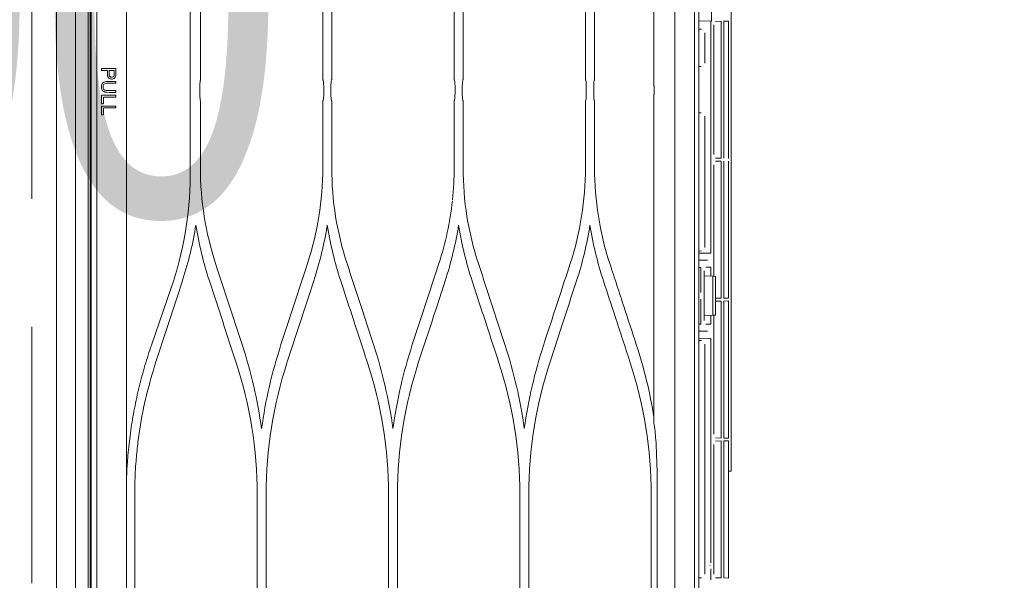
# Model space of a CAD drawing. Header units: inches. Extents: x 0 to 77643, y -44170 to 0.
# Tile 121 of 159: x 72444 to 72473, y -38222 to -38205. Entities that reach past the tile are written whole.
import ezdxf

# ---------------------------------------------------------------- set-up
doc = ezdxf.new("R2010")
doc.units = ezdxf.units.IN
doc.header["$MEASUREMENT"] = 0
doc.linetypes.add('HIDDEN', pattern=[0.375, 0.25, -0.125])
doc.layers.get('0').update_dxf_attribs({"lineweight": 0})
doc.layers.get('Defpoints').update_dxf_attribs({"lineweight": 0})
for name, color, linetype, lineweight in [('p--drzwi', 125, 'Continuous', 0), ('p--klimatyzator', 30, 'Continuous', 15), ('p--opis drzwi', 252, 'Continuous', 0), ('p--podciąg', 61, 'Continuous', 0), ('p--wymiary-1-50', 5, 'Continuous', 0)]:
    doc.layers.add(name, color=color, linetype=linetype, lineweight=lineweight)
doc.styles.add('1-50', font='arial.ttf', dxfattribs={"width": 0.75, "height": 12.5})
doc.styles.add('STYL-1', font='arial.ttf', dxfattribs={"width": 0.75})
doc.dimstyles.new('1-50', dxfattribs={"dimtxt": 12.5, "dimasz": 5, "dimexe": 5, "dimexo": 5, "dimgap": 0.09, "dimtad": 0, "dimdsep": 46, "dimtxsty": '1-50', "dimblk": 'OBLIQUE', "dimcen": 0.09, "dimadec": 0, "dimazin": 0, "dimtfac": 1, "dimtdec": 4, "dimtix": 1, "dimtofl": 0, "dimtmove": 2, "dimatfit": 3, "dimldrblk": 'OBLIQUE', "dimfxl": 5, "dimfxlon": 1, "dimtvp": 0.8, "dimtolj": 1, "dimtzin": 0, "dimarcsym": 0})

# ---------------------------------------------------------------- blocks, each defined once
blk = doc.blocks.new('drzwi-90-100')
blk.add_arc((10.8, 3.225), 84.153, 359.52334, 90.47666)
blk = doc.blocks.new('_OBLIQUE')
at = {"color": 0, "linetype": 'ByBlock', "lineweight": -2}
for p, q in [((-0.5, -0.5), (0.5, 0.5)), ((0, 0), (0, 0))]:
    blk.add_line(p, q, dxfattribs=at)
blk = doc.blocks.new('*D1900')
at = {"layer": 'Defpoints', "color": 0}
for p in [(72444.621, -38105.971), (72914.83, -38105.971), (72909.83, -38367.321)]:
    blk.add_point(p, dxfattribs=at)
at = {"layer": 'p--wymiary-1-50', "color": 0, "linetype": 'Continuous', "lineweight": -2}
for p, q in [((72909.83, -38105.971), (72919.83, -38105.971)), ((72914.83, -38367.321), (72914.83, -38105.971)), ((72914.83, -38367.321), (72919.83, -38367.321))]:
    blk.add_line(p, q, dxfattribs=at)
at = {"layer": 'p--wymiary-1-50', "color": 0, "lineweight": -2, "xscale": 5, "yscale": 5, "zscale": 5}
for p, rotation in [((72914.83, -38105.971), 90), ((72914.83, -38367.321), 270)]:
    blk.add_blockref('_OBLIQUE', p, dxfattribs=dict(at, rotation=rotation))
at = {"layer": 'p--wymiary-1-50', "color": 0, "linetype": 'Continuous', "ltscale": 12, "insert": (72904.62, -38236.646), "char_height": 12.5, "attachment_point": 5, "rotation": 90, "style": '1-50'}
blk.add_mtext('\\A1;261.35', dxfattribs=at)
blk = doc.blocks.new('A$C66B7A3C4')
at = {"layer": 'p--klimatyzator', "lineweight": 15}
for p, q in [((0.987, 1.56), (0.987, 85.44)), ((1.019, 84.083), (1.019, 2.917)), ((1.18, 3.822), (1.18, 83.178)), ((18.684, 82.346), (18.684, 4.654)), ((2.055, 57.477), (2.055, 29.523)), ((0.557, 43.5), (0.557, 1.56)), ((0.932, 1.56), (0.932, 43.5)), ((18.114, 43.5), (18.114, 4.654)), ((18.818, 43.5), (18.818, 2.6)), ((19.758, 18.191), (19.758, 39.351)), ((17.501, 29.464), (17.501, 39.106)), ((19.188, 33.067), (19.188, 31.362)), ((7.799, 29.651), (7.799, 31.643)), ((8.064, 31.643), (8.064, 29.651)), ((11.647, 29.651), (11.647, 31.643)), ((11.912, 31.643), (11.912, 29.651)), ((15.495, 29.651), (15.495, 31.643)), ((15.76, 31.643), (15.76, 29.651)), ((19.167, 31.363), (18.818, 31.369)), ((19.188, 31.362), (19.167, 31.363)), ((19.167, 24.573), (19.167, 31.363)), ((19.255, 27.455), (19.255, 31.249)), ((19.304, 31.354), (19.472, 31.357)), ((19.472, 31.357), (19.472, 27.347)), ((19.544, 31.358), (19.681, 31.361)), ((19.544, 27.346), (19.544, 31.358)), ((19.681, 31.257), (19.681, 31.361)), ((19.681, 31.257), (19.681, 27.448)), ((18.892, 31.124), (18.818, 31.13)), ((18.987, 31.02), (18.987, 30.135)), ((18.883, 30.031), (18.818, 30.031)), ((1.323, 29.921), (1.323, 29.974)), ((1.739, 29.596), (1.739, 29.542)), ((2.055, 29.443), (2.055, 29.235)), ((7.827, 29.235), (7.827, 29.443)), ((8.038, 29.443), (8.038, 29.235)), ((11.673, 29.235), (11.673, 29.443)), ((11.887, 29.443), (11.887, 29.235)), ((15.52, 29.235), (15.52, 29.443)), ((15.735, 29.443), (15.735, 29.235)), ((17.503, 29.235), (17.503, 29.443)), ((1.323, 28.937), (1.323, 29.19)), ((1.372, 29.137), (1.372, 28.937)), ((1.739, 29.331), (1.739, 29.277)), ((1.739, 29.19), (1.739, 29.137)), ((2.055, 29.154), (2.055, 3.822)), ((17.501, 19.604), (17.501, 29.213)), ((1.323, 28.622), (1.323, 28.876)), ((1.739, 28.876), (1.739, 28.822)), ((7.799, 27.067), (7.799, 29.027)), ((8.064, 29.027), (8.064, 27.067)), ((11.647, 27.067), (11.647, 29.027)), ((11.912, 29.027), (11.912, 27.067)), ((15.495, 27.067), (15.495, 29.027)), ((15.76, 29.027), (15.76, 27.067)), ((1.372, 28.822), (1.372, 28.622)), ((18.818, 28.679), (18.883, 28.679)), ((18.987, 28.575), (18.987, 24.74)), ((19.681, 27.344), (19.681, 27.448)), ((19.255, 23.89), (19.255, 27.155)), ((19.472, 27.347), (19.304, 27.35)), ((19.304, 27.259), (19.472, 27.262)), ((19.472, 27.262), (19.472, 23.253)), ((19.544, 23.252), (19.544, 27.264)), ((19.681, 27.162), (19.681, 27.266)), ((19.681, 27.162), (19.681, 23.353)), ((0.987, 26.913), (1.019, 26.913)), ((1.019, 26.809), (0.987, 26.809)), ((18.818, 24.63), (18.892, 24.636)), ((18.818, 24.567), (19.167, 24.573)), ((18.818, 24.36), (18.974, 24.363)), ((18.974, 24.363), (19.07, 24.363)), ((18.877, 24.153), (18.818, 24.152)), ((18.877, 23.422), (18.877, 24.153)), ((18.974, 22.594), (18.974, 24.052)), ((19.022, 24.155), (19.167, 24.155)), ((19.167, 23.895), (19.167, 24.155)), ((18.974, 23.905), (19.228, 23.892)), ((19.228, 23.892), (19.302, 23.888)), ((19.228, 22.754), (19.228, 23.892)), ((19.302, 23.888), (19.302, 22.758)), ((3.361, 23.552), (2.782, 21.876)), ((18.877, 22.493), (18.877, 23.224)), ((19.472, 23.253), (19.304, 23.256)), ((19.304, 23.165), (19.472, 23.168)), ((19.472, 23.168), (19.472, 19.158)), ((19.681, 23.249), (19.544, 23.252)), ((19.544, 23.169), (19.681, 23.171)), ((19.544, 19.157), (19.544, 23.169)), ((19.681, 23.249), (19.681, 23.353)), ((19.681, 23.067), (19.681, 23.171)), ((19.681, 23.067), (19.681, 19.259)), ((19.228, 22.754), (18.974, 22.741)), ((19.167, 22.491), (19.167, 22.751)), ((19.302, 22.758), (19.228, 22.754)), ((19.255, 19.266), (19.255, 22.756)), ((18.818, 22.494), (18.877, 22.493)), ((18.974, 22.283), (18.818, 22.286)), ((19.07, 22.283), (18.974, 22.283)), ((19.167, 22.491), (19.022, 22.491)), ((19.167, 22.073), (18.818, 22.079)), ((18.818, 22.017), (18.892, 22.01)), ((19.167, 15.509), (19.167, 22.073)), ((2.782, 21.876), (2.782, 21.874)), ((18.987, 21.907), (18.987, 15.171)), ((19.472, 19.158), (19.304, 19.161)), ((19.304, 19.07), (19.472, 19.073)), ((19.472, 19.073), (19.472, 15.063)), ((19.681, 19.154), (19.544, 19.157)), ((19.544, 19.074), (19.681, 19.077)), ((19.544, 15.062), (19.544, 19.074)), ((19.681, 19.155), (19.681, 19.259)), ((19.681, 18.973), (19.681, 19.077)), ((19.255, 15.171), (19.255, 18.965)), ((19.681, 18.973), (19.681, 15.164)), ((2.072, 18.395), (2.069, 18.331)), ((19.681, 18.187), (19.758, 18.191)), ((2.292, 17.395), (2.292, 12.923)), ((5.876, 12.923), (5.876, 17.499)), ((6.139, 17.499), (6.139, 12.923)), ((9.723, 12.923), (9.723, 17.499)), ((9.988, 17.499), (9.988, 12.923)), ((13.571, 12.923), (13.571, 17.499)), ((13.836, 17.499), (13.836, 12.923)), ((17.419, 12.923), (17.419, 17.499)), ((17.599, 17.499), (17.599, 12.923)), ((19.145, 15.415), (19.145, 15.422)), ((19.167, 15.004), (19.167, 15.329)), ((18.818, 15.061), (18.892, 15.068)), ((19.472, 15.063), (19.304, 15.066)), ((19.681, 15.06), (19.544, 15.062)), ((19.681, 15.06), (19.681, 15.164))]:
    blk.add_line(p, q, dxfattribs=at)
for points, knots in [([(0.003, 43.5), (0.003, 42.715), (0.003, 41.93), (0.003, 41.145), (0.003, 40.406), (0.003, 39.667), (0.003, 38.927), (0.003, 38.234), (0.003, 37.541), (0.003, 36.848), (0.003, 36.201), (0.003, 35.554), (0.003, 34.907), (0.003, 34.305), (0.003, 33.704), (0.003, 33.103), (0.003, 32.548), (0.003, 31.993), (0.003, 31.437), (0.003, 30.928), (0.003, 30.419), (0.003, 29.91), (0.003, 29.542), (0.003, 29.174), (0.003, 28.806), (0.003, 28.466), (0.003, 28.127), (0.003, 27.787), (0.003, 27.476), (0.003, 27.165), (0.003, 26.854), (0.003, 26.571), (0.003, 26.289), (0.003, 26.006), (0.003, 25.752), (0.003, 25.497), (0.003, 25.243), (0.003, 25.007), (0.003, 24.771), (0.003, 24.535), (0.003, 24.275), (0.003, 24.016), (0.003, 23.756), (0.003, 23.384), (0.003, 23.013), (0.003, 22.641), (0.003, 22.223), (0.003, 21.805), (0.003, 21.388), (0.003, 20.924), (0.003, 20.46), (0.003, 19.996), (0.003, 19.485), (0.003, 18.975), (0.003, 18.465), (0.003, 17.909), (0.003, 17.353), (0.003, 16.796), (0.003, 16.194), (0.003, 15.591), (0.003, 14.989), (0.003, 14.34), (0.003, 13.692), (0.003, 13.043), (0.003, 12.408), (0.003, 11.773), (0.003, 11.137), (0.003, 10.464), (0.003, 9.79), (0.003, 9.116), (0.003, 8.403), (0.003, 7.69), (0.003, 6.978), (0.003, 6.226), (0.003, 5.475), (0.003, 4.723), (0.003, 3.933), (0.003, 3.143), (0.003, 2.352), (0.003, 1.61), (0.003, 0.868), (0.003, 0.126)], [0, 0, 0, 0, 1, 1, 1, 2, 2, 2, 3, 3, 3, 4, 4, 4, 5, 5, 5, 6, 6, 6, 7, 7, 7, 8, 8, 8, 9, 9, 9, 10, 10, 10, 11, 11, 11, 12, 12, 12, 13, 13, 13, 14, 14, 14, 15, 15, 15, 16, 16, 16, 17, 17, 17, 18, 18, 18, 19, 19, 19, 20, 20, 20, 21, 21, 21, 22, 22, 22, 23, 23, 23, 24, 24, 24, 25, 25, 25, 26, 26, 26, 27, 27, 27, 27]), ([(3.915, 31.898), (3.916, 31.553), (3.916, 31.207), (3.916, 30.862), (3.916, 30.639), (3.916, 30.415), (3.916, 30.192), (3.916, 29.969), (3.916, 29.746), (3.916, 29.523), (3.916, 29.467), (3.916, 29.411), (3.916, 29.355), (3.916, 29.244), (3.916, 29.132), (3.916, 29.021), (3.916, 28.909), (3.916, 28.797), (3.916, 28.686), (3.916, 28.463), (3.916, 28.239), (3.916, 28.016), (3.916, 27.793), (3.916, 27.57), (3.916, 27.347), (3.916, 27.169), (3.916, 26.991), (3.915, 26.813)], [0, 0, 0, 0, 1, 1, 1, 2, 2, 2, 3, 3, 3, 4, 4, 4, 5, 5, 5, 6, 6, 6, 7, 7, 7, 8, 8, 8, 9, 9, 9, 9]), ([(1.735, 29.76), (1.733, 29.746), (1.729, 29.733), (1.722, 29.721), (1.717, 29.712), (1.711, 29.703), (1.703, 29.696), (1.695, 29.689), (1.686, 29.683), (1.676, 29.678), (1.665, 29.672), (1.653, 29.669), (1.64, 29.667), (1.623, 29.664), (1.606, 29.665), (1.589, 29.668), (1.575, 29.671), (1.561, 29.676), (1.549, 29.683), (1.539, 29.689), (1.53, 29.696), (1.522, 29.705), (1.514, 29.714), (1.508, 29.724), (1.504, 29.735), (1.497, 29.753), (1.494, 29.772), (1.493, 29.79), (1.489, 29.834), (1.492, 29.877), (1.492, 29.921)], [0, 0, 0, 0, 1, 1, 1, 2, 2, 2, 3, 3, 3, 4, 4, 4, 5, 5, 5, 6, 6, 6, 7, 7, 7, 8, 8, 8, 9, 9, 9, 10, 10, 10, 10]), ([(1.541, 29.921), (1.541, 29.881), (1.539, 29.841), (1.541, 29.801), (1.542, 29.79), (1.544, 29.78), (1.547, 29.769), (1.549, 29.762), (1.552, 29.755), (1.556, 29.749), (1.56, 29.742), (1.566, 29.737), (1.572, 29.732), (1.578, 29.729), (1.584, 29.726), (1.59, 29.724), (1.6, 29.721), (1.61, 29.72), (1.62, 29.72), (1.63, 29.721), (1.641, 29.723), (1.651, 29.727), (1.658, 29.73), (1.664, 29.735), (1.669, 29.74), (1.675, 29.745), (1.68, 29.751), (1.683, 29.758), (1.684, 29.761), (1.685, 29.764), (1.686, 29.767)], [0, 0, 0, 0, 1, 1, 1, 2, 2, 2, 3, 3, 3, 4, 4, 4, 5, 5, 5, 6, 6, 6, 7, 7, 7, 8, 8, 8, 9, 9, 9, 10, 10, 10, 10]), ([(1.686, 29.767), (1.69, 29.782), (1.69, 29.797), (1.69, 29.812), (1.69, 29.826), (1.69, 29.841), (1.69, 29.856), (1.69, 29.877), (1.69, 29.899), (1.69, 29.921)], [0, 0, 0, 0, 1, 1, 1, 2, 2, 2, 3, 3, 3, 3]), ([(1.739, 29.974), (1.739, 29.955), (1.739, 29.935), (1.739, 29.916), (1.739, 29.897), (1.739, 29.877), (1.739, 29.858), (1.739, 29.825), (1.741, 29.792), (1.735, 29.76)], [0, 0, 0, 0, 1, 1, 1, 2, 2, 2, 3, 3, 3, 3]), ([(1.739, 29.277), (1.652, 29.277), (1.565, 29.274), (1.478, 29.278), (1.434, 29.28), (1.388, 29.287), (1.357, 29.319), (1.326, 29.35), (1.315, 29.395), (1.316, 29.439), (1.316, 29.482), (1.327, 29.529), (1.359, 29.558), (1.391, 29.588), (1.438, 29.594), (1.481, 29.596), (1.567, 29.599), (1.653, 29.596), (1.739, 29.596)], [0, 0, 0, 0, 1, 1, 1, 2, 2, 2, 3, 3, 3, 4, 4, 4, 5, 5, 5, 6, 6, 6, 6]), ([(1.739, 29.542), (1.686, 29.542), (1.633, 29.542), (1.58, 29.542), (1.527, 29.542), (1.472, 29.551), (1.422, 29.534), (1.396, 29.525), (1.377, 29.503), (1.37, 29.477), (1.363, 29.451), (1.363, 29.424), (1.37, 29.398), (1.376, 29.372), (1.395, 29.35), (1.42, 29.341), (1.445, 29.332), (1.472, 29.331), (1.499, 29.331)], [0, 0, 0, 0, 1, 1, 1, 2, 2, 2, 3, 3, 3, 4, 4, 4, 5, 5, 5, 6, 6, 6, 6]), ([(2.055, 29.443), (2.055, 29.466), (2.055, 29.489), (2.055, 29.511), (2.055, 29.515), (2.055, 29.519), (2.055, 29.523)], [0, 0, 0, 0, 1, 1, 1, 2, 2, 2, 2]), ([(4.222, 29.651), (4.219, 29.651), (4.216, 29.646), (4.214, 29.638), (4.212, 29.63), (4.209, 29.617), (4.207, 29.601), (4.205, 29.586), (4.204, 29.567), (4.202, 29.546), (4.201, 29.526), (4.2, 29.503), (4.2, 29.48), (4.2, 29.468), (4.2, 29.455), (4.2, 29.443)], [0, 0, 0, 0, 1, 1, 1, 2, 2, 2, 3, 3, 3, 4, 4, 4, 5, 5, 5, 5]), ([(7.799, 29.651), (7.803, 29.651), (7.806, 29.646), (7.809, 29.637), (7.812, 29.628), (7.815, 29.614), (7.818, 29.597), (7.82, 29.58), (7.823, 29.559), (7.824, 29.536), (7.825, 29.516), (7.826, 29.492), (7.827, 29.469), (7.827, 29.46), (7.827, 29.451), (7.827, 29.443)], [0, 0, 0, 0, 1, 1, 1, 2, 2, 2, 3, 3, 3, 4, 4, 4, 5, 5, 5, 5]), ([(8.038, 29.443), (8.038, 29.466), (8.038, 29.489), (8.039, 29.511), (8.04, 29.532), (8.042, 29.553), (8.043, 29.571), (8.045, 29.589), (8.047, 29.605), (8.05, 29.618), (8.052, 29.63), (8.055, 29.639), (8.058, 29.645), (8.06, 29.649), (8.062, 29.651), (8.064, 29.651)], [0, 0, 0, 0, 1, 1, 1, 2, 2, 2, 3, 3, 3, 4, 4, 4, 5, 5, 5, 5]), ([(11.647, 29.651), (11.65, 29.651), (11.653, 29.646), (11.656, 29.638), (11.659, 29.63), (11.661, 29.617), (11.664, 29.601), (11.666, 29.586), (11.668, 29.567), (11.67, 29.546), (11.671, 29.526), (11.672, 29.503), (11.673, 29.48), (11.673, 29.468), (11.673, 29.455), (11.673, 29.443)], [0, 0, 0, 0, 1, 1, 1, 2, 2, 2, 3, 3, 3, 4, 4, 4, 5, 5, 5, 5]), ([(11.887, 29.443), (11.887, 29.466), (11.887, 29.489), (11.888, 29.511), (11.889, 29.533), (11.89, 29.554), (11.892, 29.572), (11.894, 29.591), (11.896, 29.607), (11.899, 29.619), (11.901, 29.631), (11.904, 29.64), (11.906, 29.645), (11.908, 29.649), (11.91, 29.651), (11.912, 29.651)], [0, 0, 0, 0, 1, 1, 1, 2, 2, 2, 3, 3, 3, 4, 4, 4, 5, 5, 5, 5]), ([(15.495, 29.651), (15.497, 29.651), (15.5, 29.646), (15.503, 29.638), (15.506, 29.631), (15.509, 29.619), (15.511, 29.604), (15.513, 29.589), (15.515, 29.57), (15.517, 29.55), (15.518, 29.53), (15.519, 29.508), (15.52, 29.485), (15.52, 29.471), (15.52, 29.457), (15.52, 29.443)], [0, 0, 0, 0, 1, 1, 1, 2, 2, 2, 3, 3, 3, 4, 4, 4, 5, 5, 5, 5]), ([(15.735, 29.443), (15.735, 29.466), (15.735, 29.489), (15.736, 29.511), (15.737, 29.533), (15.739, 29.554), (15.74, 29.572), (15.742, 29.59), (15.744, 29.606), (15.747, 29.619), (15.749, 29.631), (15.752, 29.64), (15.755, 29.645), (15.756, 29.649), (15.758, 29.651), (15.76, 29.651)], [0, 0, 0, 0, 1, 1, 1, 2, 2, 2, 3, 3, 3, 4, 4, 4, 5, 5, 5, 5]), ([(2.055, 29.154), (2.055, 29.176), (2.055, 29.199), (2.055, 29.222), (2.055, 29.226), (2.055, 29.23), (2.055, 29.235)], [0, 0, 0, 0, 1, 1, 1, 2, 2, 2, 2]), ([(4.2, 29.235), (4.2, 29.212), (4.2, 29.189), (4.201, 29.168), (4.201, 29.146), (4.203, 29.126), (4.204, 29.108), (4.205, 29.09), (4.207, 29.074), (4.209, 29.062), (4.211, 29.049), (4.214, 29.039), (4.216, 29.033), (4.218, 29.029), (4.22, 29.027), (4.222, 29.027)], [0, 0, 0, 0, 1, 1, 1, 2, 2, 2, 3, 3, 3, 4, 4, 4, 5, 5, 5, 5]), ([(7.827, 29.235), (7.827, 29.213), (7.827, 29.191), (7.826, 29.17), (7.825, 29.15), (7.823, 29.13), (7.822, 29.113), (7.82, 29.095), (7.818, 29.08), (7.816, 29.067), (7.813, 29.054), (7.811, 29.043), (7.808, 29.036), (7.805, 29.03), (7.802, 29.027), (7.799, 29.027)], [0, 0, 0, 0, 1, 1, 1, 2, 2, 2, 3, 3, 3, 4, 4, 4, 5, 5, 5, 5]), ([(8.064, 29.027), (8.061, 29.027), (8.058, 29.031), (8.055, 29.039), (8.052, 29.046), (8.05, 29.058), (8.047, 29.073), (8.045, 29.088), (8.043, 29.106), (8.042, 29.127), (8.04, 29.147), (8.039, 29.169), (8.039, 29.192), (8.038, 29.206), (8.038, 29.22), (8.038, 29.235)], [0, 0, 0, 0, 1, 1, 1, 2, 2, 2, 3, 3, 3, 4, 4, 4, 5, 5, 5, 5]), ([(11.673, 29.235), (11.673, 29.212), (11.673, 29.189), (11.672, 29.168), (11.671, 29.147), (11.669, 29.126), (11.668, 29.109), (11.666, 29.091), (11.664, 29.075), (11.662, 29.062), (11.659, 29.049), (11.656, 29.04), (11.654, 29.034), (11.651, 29.029), (11.649, 29.027), (11.647, 29.027)], [0, 0, 0, 0, 1, 1, 1, 2, 2, 2, 3, 3, 3, 4, 4, 4, 5, 5, 5, 5]), ([(11.912, 29.027), (11.909, 29.027), (11.906, 29.031), (11.904, 29.038), (11.901, 29.046), (11.898, 29.058), (11.896, 29.072), (11.894, 29.087), (11.892, 29.105), (11.891, 29.124), (11.889, 29.144), (11.888, 29.166), (11.887, 29.189), (11.887, 29.204), (11.887, 29.219), (11.887, 29.235)], [0, 0, 0, 0, 1, 1, 1, 2, 2, 2, 3, 3, 3, 4, 4, 4, 5, 5, 5, 5]), ([(15.52, 29.235), (15.52, 29.212), (15.52, 29.188), (15.519, 29.166), (15.518, 29.145), (15.516, 29.124), (15.515, 29.106), (15.513, 29.088), (15.511, 29.072), (15.508, 29.06), (15.506, 29.047), (15.503, 29.038), (15.501, 29.032), (15.499, 29.029), (15.497, 29.027), (15.495, 29.027)], [0, 0, 0, 0, 1, 1, 1, 2, 2, 2, 3, 3, 3, 4, 4, 4, 5, 5, 5, 5]), ([(15.76, 29.027), (15.757, 29.027), (15.754, 29.031), (15.752, 29.038), (15.749, 29.046), (15.746, 29.058), (15.744, 29.073), (15.742, 29.087), (15.74, 29.105), (15.739, 29.125), (15.737, 29.145), (15.736, 29.167), (15.735, 29.19), (15.735, 29.204), (15.735, 29.22), (15.735, 29.235)], [0, 0, 0, 0, 1, 1, 1, 2, 2, 2, 3, 3, 3, 4, 4, 4, 5, 5, 5, 5]), ([(9.287, 21.891), (9.182, 22.213), (9.077, 22.535), (8.971, 22.857), (8.894, 23.092), (8.818, 23.326), (8.741, 23.56), (8.664, 23.795), (8.588, 24.029), (8.511, 24.264)], [0, 0, 0, 0, 1, 1, 1, 2, 2, 2, 3, 3, 3, 3]), ([(11.2, 24.264), (11.122, 24.025), (11.044, 23.787), (10.966, 23.549), (10.888, 23.311), (10.81, 23.073), (10.732, 22.834), (10.629, 22.52), (10.526, 22.206), (10.423, 21.891)], [0, 0, 0, 0, 1, 1, 1, 2, 2, 2, 3, 3, 3, 3]), ([(13.136, 21.891), (13.057, 22.131), (12.979, 22.371), (12.9, 22.61), (12.822, 22.85), (12.743, 23.089), (12.665, 23.329), (12.563, 23.641), (12.461, 23.952), (12.359, 24.264)], [0, 0, 0, 0, 1, 1, 1, 2, 2, 2, 3, 3, 3, 3]), ([(15.047, 24.264), (14.939, 23.932), (14.83, 23.6), (14.722, 23.269), (14.647, 23.039), (14.572, 22.81), (14.496, 22.58), (14.421, 22.351), (14.346, 22.121), (14.271, 21.891)], [0, 0, 0, 0, 1, 1, 1, 2, 2, 2, 3, 3, 3, 3]), ([(16.984, 21.891), (16.864, 22.258), (16.744, 22.624), (16.624, 22.99), (16.555, 23.202), (16.485, 23.414), (16.416, 23.627), (16.346, 23.839), (16.277, 24.051), (16.207, 24.264)], [0, 0, 0, 0, 1, 1, 1, 2, 2, 2, 3, 3, 3, 3]), ([(3.688, 23.757), (3.558, 23.362), (3.429, 22.967), (3.3, 22.572), (3.17, 22.177), (3.041, 21.781), (2.911, 21.385)], [0, 0, 0, 0, 1, 1, 1, 2, 2, 2, 2]), ([(8.327, 23.757), (8.434, 23.43), (8.541, 23.103), (8.648, 22.776), (8.724, 22.544), (8.8, 22.313), (8.876, 22.081), (8.951, 21.849), (9.027, 21.617), (9.103, 21.385)], [0, 0, 0, 0, 1, 1, 1, 2, 2, 2, 3, 3, 3, 3]), ([(10.608, 21.385), (10.684, 21.619), (10.761, 21.852), (10.837, 22.086), (10.914, 22.32), (10.99, 22.554), (11.067, 22.788), (11.173, 23.111), (11.278, 23.434), (11.384, 23.757)], [0, 0, 0, 0, 1, 1, 1, 2, 2, 2, 3, 3, 3, 3]), ([(12.175, 23.757), (12.254, 23.514), (12.334, 23.27), (12.414, 23.027), (12.493, 22.783), (12.573, 22.54), (12.653, 22.296), (12.752, 21.992), (12.851, 21.689), (12.951, 21.385)], [0, 0, 0, 0, 1, 1, 1, 2, 2, 2, 3, 3, 3, 3]), ([(14.456, 21.385), (14.562, 21.709), (14.668, 22.033), (14.774, 22.357), (14.85, 22.59), (14.927, 22.824), (15.003, 23.057), (15.08, 23.29), (15.156, 23.524), (15.232, 23.757)], [0, 0, 0, 0, 1, 1, 1, 2, 2, 2, 3, 3, 3, 3]), ([(16.022, 23.757), (16.136, 23.409), (16.25, 23.061), (16.364, 22.713), (16.437, 22.492), (16.509, 22.27), (16.581, 22.049), (16.654, 21.828), (16.726, 21.606), (16.799, 21.385)], [0, 0, 0, 0, 1, 1, 1, 2, 2, 2, 3, 3, 3, 3]), ([(2.782, 21.874), (2.749, 21.778), (2.717, 21.682), (2.686, 21.586), (2.62, 21.383), (2.56, 21.177), (2.504, 20.97), (2.476, 20.866), (2.449, 20.762), (2.423, 20.657), (2.398, 20.553), (2.373, 20.447), (2.35, 20.342), (2.327, 20.236), (2.305, 20.13), (2.284, 20.023), (2.274, 19.97), (2.264, 19.917), (2.254, 19.863), (2.216, 19.65), (2.182, 19.435), (2.154, 19.219), (2.14, 19.111), (2.127, 19.003), (2.115, 18.894), (2.104, 18.786), (2.094, 18.677), (2.085, 18.568), (2.08, 18.511), (2.076, 18.453), (2.072, 18.395)], [0, 0, 0, 0, 1, 1, 1, 2, 2, 2, 3, 3, 3, 4, 4, 4, 5, 5, 5, 6, 6, 6, 7, 7, 7, 8, 8, 8, 9, 9, 9, 10, 10, 10, 10]), ([(2.911, 21.385), (2.814, 21.064), (2.717, 20.743), (2.637, 20.417), (2.556, 20.088), (2.492, 19.753), (2.44, 19.417), (2.414, 19.25), (2.391, 19.083), (2.372, 18.915), (2.353, 18.746), (2.337, 18.578), (2.325, 18.409), (2.308, 18.184), (2.298, 17.959), (2.294, 17.733), (2.292, 17.62), (2.292, 17.508), (2.292, 17.395)], [0, 0, 0, 0, 1, 1, 1, 2, 2, 2, 3, 3, 3, 4, 4, 4, 5, 5, 5, 6, 6, 6, 6]), ([(17.532, 19.361), (17.536, 19.327), (17.54, 19.293), (17.543, 19.258), (17.553, 19.151), (17.56, 19.043), (17.565, 18.935)], [0, 0, 0, 0, 1, 1, 1, 2, 2, 2, 2]), ([(17.565, 18.935), (17.568, 18.882), (17.57, 18.829), (17.572, 18.776), (17.577, 18.658), (17.582, 18.541), (17.585, 18.424), (17.589, 18.31), (17.592, 18.195), (17.594, 18.081)], [0, 0, 0, 0, 1, 1, 1, 2, 2, 2, 3, 3, 3, 3]), ([(17.594, 18.081), (17.594, 18.057), (17.595, 18.032), (17.595, 18.008), (17.597, 17.909), (17.598, 17.811), (17.598, 17.713), (17.599, 17.642), (17.599, 17.57), (17.599, 17.499)], [0, 0, 0, 0, 1, 1, 1, 2, 2, 2, 3, 3, 3, 3])]:
    blk.add_open_spline(points, degree=3, knots=knots, dxfattribs=at)
for points in [[(4.215, 31.644), (4.217, 30.979), (4.22, 30.315), (4.222, 29.651)], [(1.323, 29.974), (1.462, 29.974), (1.601, 29.974), (1.739, 29.974)], [(1.492, 29.921), (1.436, 29.921), (1.379, 29.921), (1.323, 29.921)], [(1.69, 29.921), (1.64, 29.921), (1.591, 29.921), (1.541, 29.921)], [(4.2, 29.355), (4.2, 29.384), (4.2, 29.413), (4.2, 29.443)], [(17.501, 29.464), (17.502, 29.457), (17.503, 29.45), (17.503, 29.443)], [(1.323, 29.19), (1.462, 29.19), (1.601, 29.19), (1.739, 29.19)], [(1.739, 29.137), (1.617, 29.137), (1.494, 29.137), (1.372, 29.137)], [(1.499, 29.331), (1.579, 29.331), (1.659, 29.331), (1.739, 29.331)], [(4.2, 29.235), (4.2, 29.275), (4.2, 29.315), (4.2, 29.355)], [(17.503, 29.235), (17.503, 29.227), (17.502, 29.22), (17.501, 29.213)], [(1.372, 28.937), (1.355, 28.937), (1.339, 28.937), (1.323, 28.937)], [(1.323, 28.876), (1.462, 28.876), (1.601, 28.876), (1.739, 28.876)], [(4.222, 29.027), (4.219, 28.373), (4.217, 27.72), (4.215, 27.067)], [(1.372, 28.622), (1.355, 28.622), (1.339, 28.622), (1.323, 28.622)], [(1.739, 28.822), (1.617, 28.822), (1.494, 28.822), (1.372, 28.822)], [(4.662, 24.263), (4.366, 25.167), (4.216, 26.101), (4.215, 27.06)], [(7.799, 27.067), (7.799, 26.107), (7.649, 25.171), (7.352, 24.264)], [(8.511, 24.264), (8.214, 25.172), (8.064, 26.108), (8.064, 27.067)], [(11.647, 27.067), (11.647, 26.753), (11.631, 26.44), (11.598, 26.13)], [(12.359, 24.264), (12.061, 25.173), (11.912, 26.109), (11.912, 27.067)], [(15.495, 27.067), (15.495, 26.11), (15.345, 25.174), (15.047, 24.264)], [(16.207, 24.264), (15.909, 25.174), (15.76, 26.11), (15.76, 27.067)], [(3.915, 26.813), (3.912, 25.691), (3.716, 24.581), (3.361, 23.552)], [(11.595, 26.097), (11.528, 25.475), (11.396, 24.863), (11.2, 24.264)], [(3.703, 23.806), (3.871, 24.327), (3.998, 24.856), (4.083, 25.393)], [(4.083, 25.393), (4.172, 24.839), (4.304, 24.294), (4.48, 23.758)], [(7.536, 23.757), (7.711, 24.293), (7.843, 24.838), (7.931, 25.39)], [(7.931, 25.39), (8.019, 24.838), (8.151, 24.294), (8.327, 23.757)], [(11.384, 23.757), (11.559, 24.293), (11.691, 24.837), (11.779, 25.387)], [(11.779, 25.387), (11.867, 24.837), (11.999, 24.293), (12.175, 23.757)], [(15.232, 23.757), (15.408, 24.293), (15.539, 24.836), (15.627, 25.386)], [(15.627, 25.386), (15.715, 24.836), (15.847, 24.293), (16.022, 23.757)], [(5.439, 21.891), (5.18, 22.682), (4.921, 23.473), (4.662, 24.263)], [(7.352, 24.264), (7.093, 23.472), (6.835, 22.682), (6.576, 21.891)], [(3.703, 23.806), (3.698, 23.79), (3.693, 23.774), (3.688, 23.757)], [(4.48, 23.758), (4.738, 22.967), (4.997, 22.176), (5.256, 21.385)], [(6.759, 21.385), (7.018, 22.175), (7.277, 22.966), (7.536, 23.757)], [(6.007, 19.431), (5.892, 20.266), (5.702, 21.086), (5.439, 21.891)], [(6.576, 21.891), (6.312, 21.085), (6.122, 20.265), (6.007, 19.431)], [(9.855, 19.436), (9.74, 20.267), (9.551, 21.086), (9.287, 21.891)], [(10.423, 21.891), (10.16, 21.086), (9.97, 20.267), (9.855, 19.436)], [(13.703, 19.438), (13.588, 20.268), (13.399, 21.086), (13.136, 21.891)], [(14.271, 21.891), (14.008, 21.086), (13.818, 20.268), (13.703, 19.438)], [(17.502, 19.765), (17.385, 20.483), (17.213, 21.192), (16.984, 21.891)], [(5.256, 21.385), (5.667, 20.129), (5.876, 18.831), (5.876, 17.499)], [(6.139, 17.499), (6.139, 18.831), (6.348, 20.128), (6.759, 21.385)], [(9.103, 21.385), (9.515, 20.126), (9.723, 18.828), (9.723, 17.499)], [(9.988, 17.499), (9.988, 18.828), (10.195, 20.125), (10.608, 21.385)], [(12.951, 21.385), (13.364, 20.124), (13.571, 18.826), (13.571, 17.499)], [(13.836, 17.499), (13.836, 18.826), (14.043, 20.124), (14.456, 21.385)], [(16.799, 21.385), (17.212, 20.124), (17.419, 18.826), (17.419, 17.499)], [(17.532, 19.361), (17.523, 19.442), (17.512, 19.523), (17.501, 19.604)], [(2.055, 18.024), (2.058, 18.126), (2.063, 18.228), (2.069, 18.331)]]:
    blk.add_open_spline(points, degree=3, dxfattribs=at)

msp = doc.modelspace()

# ---------------------------------------------------------------- linework, layer by layer
at = {"layer": 'p--podciąg', "linetype": 'HIDDEN', "ltscale": 30}
msp.add_line((72444.62132, -38244.42054), (72444.62132, -38144.42054), dxfattribs=at)

# ---------------------------------------------------------------- block references
at = {"layer": 'p--drzwi', "rotation": 270}
msp.add_blockref('drzwi-90-100', (72436.67132, -38144.42054), dxfattribs=at)
at = {"layer": 'p--klimatyzator', "color": 2, "linetype": 'Continuous', "lineweight": 60}
msp.add_blockref('A$C66B7A3C4', (72445.34174, -38236.83219), dxfattribs=at)

# ---------------------------------------------------------------- texts
at = {"layer": 'p--opis drzwi', "lineweight": 0, "insert": (72430.20939, -38177.80657), "char_height": 12.5, "width": 17.2394955, "attachment_point": 1, "style": 'STYL-1'}
msp.add_mtext('90\\P200', dxfattribs=at)

# ---------------------------------------------------------------- dimensions: what is measured, and where the dimension line sits
at = {"layer": 'p--wymiary-1-50', "linetype": 'Continuous'}
dim = msp.add_linear_dim(base=(72914.83014, -38105.97054), p1=(72909.83014, -38367.32054), p2=(72444.62132, -38105.97054), angle=90, dimstyle='1-50', dxfattribs=at)
dim.commit()
dim.dimension.update_dxf_attribs({"geometry": '*D1900', "text_midpoint": (72904.62014, -38236.64554)})

doc.saveas('drawing.dxf')
